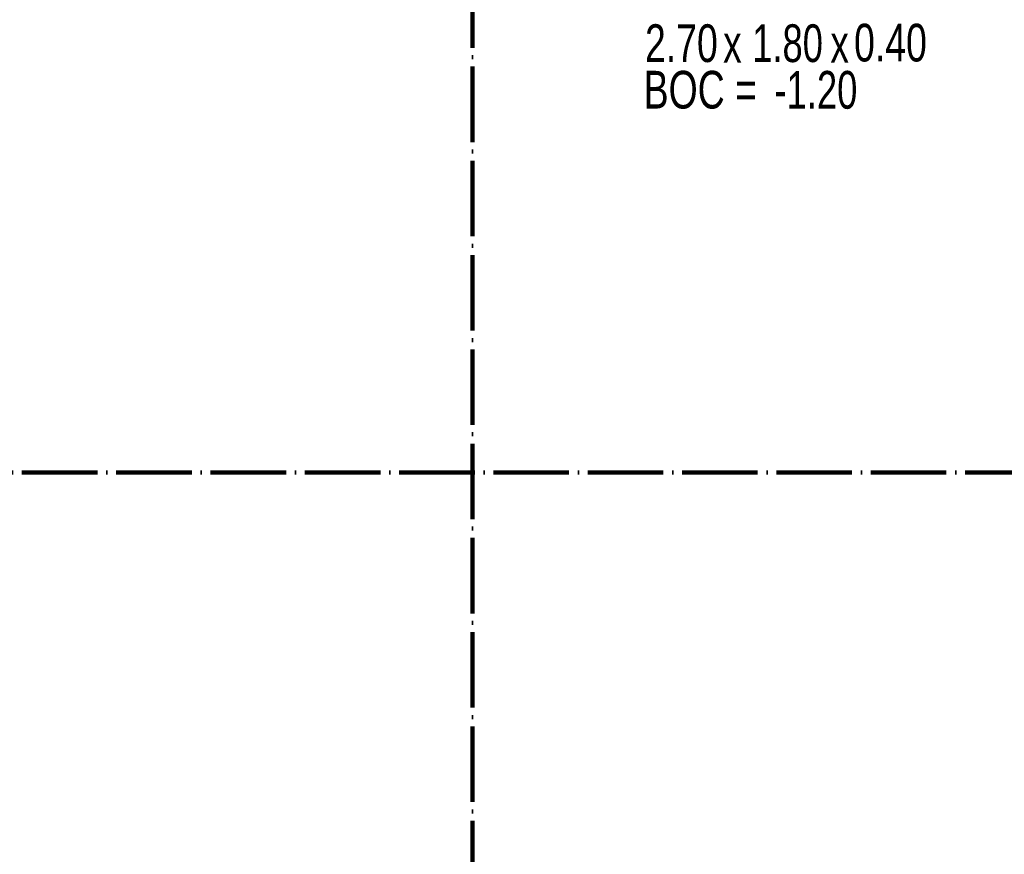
# Model space of a CAD drawing. Header units: millimetres. Extents: x 0 to 60000, y 0 to 29700.
# Tile 75 of 86: x 33850 to 39071, y 14999 to 19427. Entities that reach past the tile are written whole.
import ezdxf

# ---------------------------------------------------------------- set-up
doc = ezdxf.new("R2010")
doc.units = ezdxf.units.MM
doc.linetypes.add('STRICHPUNKT2_S11', pattern=[500, 400, -50, 0, -50])
doc.linetypes.add('STRICHPUNKT2_S5', pattern=[1100, 800, -100, 100, -100])
doc.layers.add('Osie', color=30, linetype='STRICHPUNKT2_S5', lineweight=18)
doc.layers.add('Standard', color=7, linetype='Continuous', lineweight=25)
doc.styles.add('ARIAL', font='ARIAL.TTF')

msp = doc.modelspace()

# ---------------------------------------------------------------- linework, layer by layer
at = {"layer": 'Osie', "color": 1, "linetype": 'STRICHPUNKT2_S11', "lineweight": 140, "transparency": 33554687}
for p, q in [((36251, 4274.8), (36251, 25274.8)), ((3356, 17024.8), (44814, 17024.8))]:
    msp.add_line(p, q, dxfattribs=at)

# ---------------------------------------------------------------- texts
at = {"layer": 'Standard', "color": 3, "linetype": 'Continuous', "lineweight": 18, "transparency": 33554687, "char_height": 200, "attachment_point": 7, "style": 'ARIAL'}
for s, insert, width in [('\\W0.71;2.70', (37165.7, 19199.2), 459.369), ('\\W0.69;1.80', (37734, 19199), 457.42), ('\\W0.71;0.40', (38274.3, 19202), 459.369), ('\\W0.70;x', (37580.2, 19199.2), 169.877), ('\\W0.70;x', (38148.9, 19199.2), 169.867)]:
    msp.add_mtext(s, dxfattribs=dict(at, insert=insert, width=width))
at = {"layer": 'Standard', "color": 3, "linetype": 'Continuous', "lineweight": 25, "transparency": 33554687, "char_height": 200, "attachment_point": 7, "style": 'ARIAL'}
for s, insert, width in [('\\W0.71;BOC =', (37158.5, 18952.4), 675.767), ('\\W0.69;-1.20', (37852.4, 18951.6), 524.169)]:
    msp.add_mtext(s, dxfattribs=dict(at, insert=insert, width=width))

doc.saveas('drawing.dxf')
